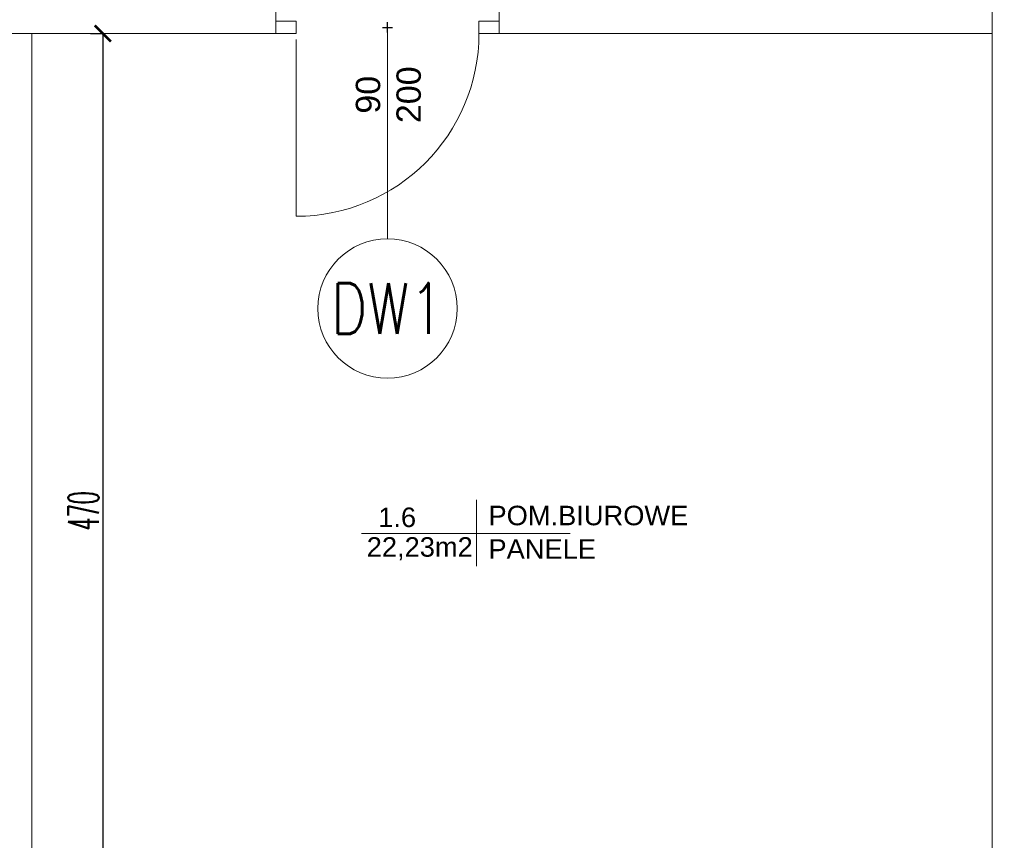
# Model space of a CAD drawing. Header units: millimetres. Extents: x -604189 to 881711, y -381903 to -7297.
# Tile 13 of 256: x -578817 to -573972, y -204529 to -200490. Entities that reach past the tile are written whole.
import ezdxf
from ezdxf.enums import TextEntityAlignment as Align

# ---------------------------------------------------------------- set-up
doc = ezdxf.new("R2010")
doc.units = ezdxf.units.MM
doc.header["$LTSCALE"] = 100
doc.linetypes.add('ACAD_ISO04W100', pattern=[30.5, 24, -3, 0.5, -3])
doc.layers.get('Defpoints').update_dxf_attribs({"color": 30})
for name, color, linetype, lineweight in [('2_gk', 111, 'Continuous', 18), ('drzwi', 72, 'Continuous', 20), ('osie', 24, 'ACAD_ISO04W100', 5), ('RCAD_wymiary', 7, 'Continuous', 18), ('strop osie', 80, 'ACAD_ISO04W100', 5), ('wym_50rz', 101, 'Continuous', 13), ('ściana', 7, 'Continuous', 40)]:
    doc.layers.add(name, color=color, linetype=linetype, lineweight=lineweight)
doc.layers.add('LC', color=3, linetype='Continuous')
doc.layers.add('OPIS', color=7, linetype='Continuous')
doc.styles.add('Arial', font='arial.ttf')
doc.styles.add('ARIAL_1', font='arial.ttf')
doc.styles.add('ROMANS', font='romans.shx', dxfattribs={"width": 0.8, "height": 10})
doc.styles.get("Standard").update_dxf_attribs({"font": 'romans.shx', "width": 0.5})
doc.dimstyles.new('1 50', dxfattribs={"dimtxt": 150, "dimasz": 80, "dimexe": 1, "dimexo": 1, "dimgap": 20, "dimtad": 1, "dimdec": 0, "dimlfac": 0.1, "dimtxsty": 'Standard', "dimblk": 'ARCHTICK', "dimcen": 200, "dimclrd": 2, "dimadec": 1, "dimazin": 0, "dimtfac": 1, "dimtdec": 0, "dimtmove": 0, "dimatfit": 3, "dimldrblk": 'ARCHTICK', "dimfxl": 120, "dimfxlon": 1, "dimtfill": 1, "dimarcsym": 0})

# ---------------------------------------------------------------- blocks, each defined once
blk = doc.blocks.new('dd02')
at = {"linetype": 'ByBlock'}
blk.add_lwpolyline([(3, 0), (90, 0)], dxfattribs=at)
at = {"color": 8, "linetype": 'ByBlock', "lineweight": 0}
blk.add_arc((0, 0), 90, 270, 0, dxfattribs=at)
blk = doc.blocks.new('def01')
at = {"layer": 'Defpoints', "linetype": 'Continuous'}
blk.add_lwpolyline([(2.5, 0), (-2.5, 0)], dxfattribs=at)
blk = doc.blocks.new('def02')
at = {"layer": 'Defpoints'}
blk.add_blockref('def01', (0, 0), dxfattribs=at)
at = {"layer": 'Defpoints', "rotation": 90}
blk.add_blockref('def01', (0, 0), dxfattribs=at)
blk = doc.blocks.new('dalu01')
at = {"ltscale": 3}
blk.add_lwpolyline([(3, 0), (3, -10), (-3, -10), (-3, 0)], dxfattribs=at)
blk = doc.blocks.new('d_90alu')
blk.add_blockref('dalu01', (-3, 0))
at = {"linetype": 'ByBlock'}
blk.add_blockref('dd02', (0, -10), dxfattribs=at)
at = {"xscale": -1, "rotation": 180}
blk.add_blockref('dalu01', (-3, -110), dxfattribs=at)
at = {"layer": 'Defpoints'}
blk.add_blockref('def02', (-3, -55), dxfattribs=at)
blk = doc.blocks.new('opis_osi_circle')
at = {"linetype": 'ByBlock', "lineweight": -2}
blk.add_circle((0, 0), 34.95, dxfattribs=at)
blk = doc.blocks.new('_ArchTick')
at = {"layer": 'strop osie', "color": 0, "const_width": 0.15}
blk.add_lwpolyline([(-0.5, -0.5), (0.5, 0.5)], dxfattribs=at)
blk = doc.blocks.new('*D3137')
at = {"layer": 'Defpoints', "color": 0, "lineweight": 5, "transparency": 16777216}
for p in [(-578756.8, -200557.4), (-578756.8, -205257.4), (-578407.9, -205257.4)]:
    blk.add_point(p, dxfattribs=at)
at = {"layer": 'OPIS', "color": 0, "linetype": 'Continuous', "lineweight": -2, "transparency": 16777216}
for p, q in [((-578467.9, -200557.4), (-578406.9, -200557.4)), ((-578467.9, -205257.4), (-578406.9, -205257.4))]:
    blk.add_line(p, q, dxfattribs=at)
at = {"layer": 'OPIS', "color": 2, "lineweight": -2, "transparency": 16777216}
blk.add_line((-578407.9, -200557.4), (-578407.9, -205257.4), dxfattribs=at)
at = {"layer": 'OPIS', "color": 2, "lineweight": -2, "transparency": 16777216, "xscale": 80, "yscale": 80, "zscale": 80}
for p, rotation in [((-578407.9, -200557.4), 90), ((-578407.9, -205257.4), 270)]:
    blk.add_blockref('_ArchTick', p, dxfattribs=dict(at, rotation=rotation))
at = {"layer": 'OPIS', "color": 0, "lineweight": 15, "transparency": 16777216, "insert": (-578502.9, -202907.4), "char_height": 150, "attachment_point": 5, "rotation": 90, "bg_fill": 3, "box_fill_scale": 1.1, "bg_fill_color": 256, "bg_fill_true_color": 13158600, "bg_fill_transparency": 0}
blk.add_mtext('470', dxfattribs=at)

msp = doc.modelspace()

# ---------------------------------------------------------------- linework, layer by layer
at = {"color": 0, "lineweight": 9}
msp.add_line((-577006.8, -200502.4), (-577006.8, -201568.3), dxfattribs=at)
at = {"color": 0, "linetype": 'ByBlock', "lineweight": 15}
for p, q in [((-579956.8, -200557.4), (-577556.8, -200557.4)), ((-578756.8, -200557.4), (-578756.8, -205257.4)), ((-576456.8, -200557.4), (-574031.8, -200557.4))]:
    msp.add_line(p, q, dxfattribs=at)
at = {"layer": '2_gk', "color": 0}
for points in [[(-577556.8, -200557.4), (-577556.8, -200437.4)], [(-576456.8, -200557.4), (-576456.8, -200437.4)]]:
    msp.add_lwpolyline(points, dxfattribs=at)
at = {"layer": 'osie', "color": 0, "linetype": 'ByBlock', "lineweight": 15, "ltscale": 5}
msp.add_lwpolyline([(-574031.8, -205257.4), (-574031.8, -200437.4), (-573311.8, -200437.4)], dxfattribs=at)
at = {"layer": 'ściana', "color": 0, "lineweight": 18}
for p, q in [((-576569.6, -202853.8), (-576569.8, -203179.4)), ((-577134.7, -203018.8), (-576107.7, -203018.8))]:
    msp.add_line(p, q, dxfattribs=at)

# ---------------------------------------------------------------- block references
at = {"layer": 'drzwi', "color": 0, "xscale": -10, "yscale": 10, "zscale": 10, "rotation": 89.99999999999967}
msp.add_blockref('d_90alu', (-577556.8, -200557.4), dxfattribs=at)
at = {"layer": 'wym_50rz', "color": 0, "linetype": 'ByBlock', "lineweight": 20, "xscale": 9.81334601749, "yscale": 9.81334601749, "zscale": 9.81334601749, "rotation": 270}
msp.add_blockref('opis_osi_circle', (-577006.8, -201911.3), dxfattribs=at)

# ---------------------------------------------------------------- texts
at = {"layer": 'LC', "color": 0, "style": 'ARIAL_1'}
for s, p in [('1.6', (-577052.6, -202987.2)), ('POM.BIUROWE', (-576510.1, -202978.3)), ('22,23m2', (-577109.2, -203133.1)), ('PANELE', (-576510.2, -203143.3))]:
    msp.add_text(s, height=96, dxfattribs=at).set_placement(p)
at = {"layer": 'RCAD_wymiary', "color": 0, "insert": (-577163, -200859.2), "char_height": 120, "width": 4395.861, "attachment_point": 2, "rotation": 90, "style": 'Arial'}
msp.add_mtext('{\\C1;90\\P200}', dxfattribs=at)
at = {"layer": 'wym_50rz', "color": 0, "linetype": 'ByBlock', "lineweight": 20, "style": 'ROMANS', "width": 0.8}
msp.add_text('DW1', height=250, dxfattribs=at).set_placement((-577006.8, -201911.3), align=Align.MIDDLE_CENTER)

# ---------------------------------------------------------------- next in the draw order: dimensions: what is measured, and where the dimension line sits
at = {"layer": 'OPIS', "color": 0, "lineweight": 15}
dim = msp.add_linear_dim(base=(-578407.9, -205257.4), p1=(-578756.8, -200557.4), p2=(-578756.8, -205257.4), angle=90, dimstyle='1 50', override={"dimfxl": 60, "dimarcsym": 1}, dxfattribs=at)
dim.commit()
dim.dimension.update_dxf_attribs({"geometry": '*D3137', "text_midpoint": (-578502.9, -202907.4)})

# ---------------------------------------------------------------- next in the draw order: hatches: boundary and pattern name
at = {"layer": 'OPIS', "linetype": 'ByBlock', "lineweight": 13}
h = msp.add_hatch(dxfattribs=at)
h.set_pattern_fill('ANSI37', color=0, scale=149)
h.set_pattern_definition([(45, (-296350.26, 111503), (-334.51454, 334.51454), []), (135, (-296350.26, 111503), (-334.51454, -334.51454), [])])
h.paths.add_polyline_path([(-565846.6, -200148.4), (-566196.8, -200149.3), (-566196.8, -200157.4), (-566296.8, -200157.4), (-566296.8, -200149.6), (-566746.8, -200150.9), (-566746.8, -201168.3, -0.414214), (-566403.9, -201511.3, -1), (-567089.8, -201511.3, -0.414214), (-566746.8, -201168.3), (-566746.8, -200936.9, -0.267949), (-567196.8, -200157.4), (-567296.8, -200157.4), (-567296.8, -200152.4), (-567606.8, -200153.3), (-567606.8, -201603.3), (-567556.8, -201603.1), (-567556.8, -205257.4), (-565846.5, -205257.4)])
h.paths.add_polyline_path([(-551636.8, -198396.3), (-576656.8, -198407.4), (-576656.8, -193157.4), (-579836.8, -193157.4), (-579836.8, -200437.4), (-570846.8, -200437.4), (-570846.8, -200053.2), (-551636.8, -200037.4)])
h.paths.add_polyline_path([(-566819.5, -205014.1), (-566583.8, -205014.1), (-566583.8, -204789.1), (-566819.5, -204789.1)], flags=24)
h.paths.add_polyline_path([(-566959.3, -200828.7), (-566427.2, -200828.7), (-566427.2, -200603.7), (-566959.3, -200603.7)], flags=24)
h.paths.add_polyline_path([(-566792, -202497.9), (-566276.9, -202497.9), (-566276.9, -202398.5), (-566792, -202398.5)], flags=24)
h.paths.add_polyline_path([(-566792, -202387.9), (-565854.6, -202387.9), (-565854.6, -202288.5), (-566792, -202288.5)], flags=24)
h.paths.add_polyline_path([(-567194, -202505.3), (-566857.3, -202505.3), (-566857.3, -202389.9), (-567194, -202389.9)], flags=24)
h.paths.add_polyline_path([(-567153.4, -202393.6), (-566996.4, -202393.6), (-566996.4, -202295.6), (-567153.4, -202295.6)], flags=24)
h.paths.add_polyline_path([(-566516.5, -200627.5), (-566516.5, -200287.8), (-566964.3, -200287.8), (-566964.3, -200627.5)], flags=24)

doc.saveas('drawing.dxf')
